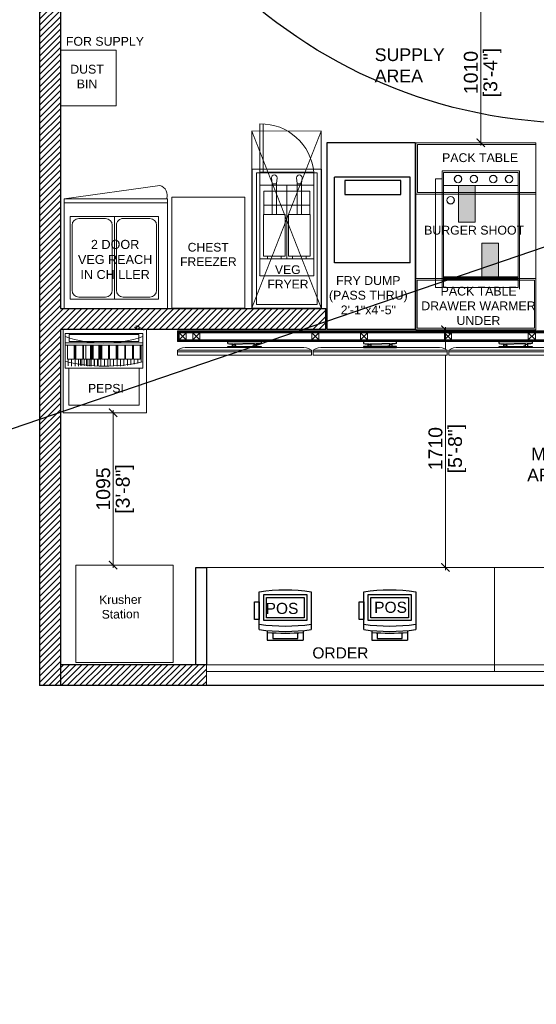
# Model space of a CAD drawing. Header units: millimetres. Extents: x -39166 to 36719, y -31650 to 11510.
# Tile 21 of 38: x -910 to 2808, y -3967 to 3119. Entities that reach past the tile are written whole.
import ezdxf

# ---------------------------------------------------------------- set-up
doc = ezdxf.new("R2010")
doc.units = ezdxf.units.MM
doc.header["$LTSCALE"] = 500
doc.header["$MEASUREMENT"] = 0
doc.header["$PDMODE"] = 35
doc.header["$PDSIZE"] = -9
for name, pattern in [('CONTINOUS', [0]), ('DASHED2', [0.375, 0.25, -0.125]), ('DOT2', [0.125, 0, -0.125]), ('HIDDEN', [0.375, 0.25, -0.125])]:
    doc.linetypes.add(name, pattern=pattern)
for name, color, linetype, lineweight in [('01_TEXT', 7, 'Continuous', 5), ('02_EQUIPMENT', 124, 'Continuous', 0), ('02_EQUIPMENT-TEXT', 7, 'Continuous', 0), ('02_EQUIPMENT-VEG', 106, 'Continuous', 0), ('A Counter', 7, 'Continuous', 5), ('DIM', 7, 'Continuous', 9), ('dmb', 251, 'CONTINOUS', 5), ('equipment', 124, 'Continuous', 0), ('Equipment Name', 7, 'Continuous', 5), ('TEXT', 7, 'Continuous', 9), ('TEXT-1', 7, 'Continuous', 5)]:
    doc.layers.add(name, color=color, linetype=linetype, lineweight=lineweight)
for name, color, linetype in [('elec fc text', 7, 'Continuous'), ('FINISHES', 5, 'Continuous'), ('VEG HOOD', 96, 'Continuous')]:
    doc.layers.add(name, color=color, linetype=linetype)
doc.styles.add('ARIAL', font='arial.ttf')
doc.styles.add('DIM_75', font='arial.ttf', dxfattribs={"height": 4.5})
doc.styles.get("Standard").update_dxf_attribs({"font": 'arial.ttf', "height": 100})
doc.dimstyles.new('FT-Mts', dxfattribs={"dimscale": 10, "dimtxt": 20, "dimasz": 6, "dimexe": 5, "dimexo": 5, "dimgap": 2, "dimtad": 0, "dimtoh": 1, "dimdec": 0, "dimzin": 9, "dimdsep": 46, "dimtxsty": 'Standard', "dimblk": 'ARCHTICK', "dimcen": 5, "dimdle": 2, "dimclrd": 256, "dimclre": 253, "dimclrt": 6, "dimadec": 0, "dimazin": 2, "dimtfac": 1, "dimtdec": 0, "dimtofl": 0, "dimtmove": 0, "dimatfit": 3, "dimfxl": 0, "dimtolj": 1, "dimtzin": 0, "dimlwd": -1, "dimlwe": 0, "dimarcsym": 0})

# ---------------------------------------------------------------- blocks, each defined once
blk = doc.blocks.new('VEG FRYER')
for p, q in [((-17.78, 39.11), (-17.78, 53.04)), ((-16.78, 39.11), (-16.78, 53.04)), ((-1.23, 38.96), (-18.77, 38.96)), ((-18.77, 38.96), (-18.77, 1)), ((-17.93, 38.96), (-17.93, 38.96)), ((-17.78, 9.26), (-17.78, 39.11)), ((-17.78, 39.11), (-2.23, 39.11)), ((-14.43, 37.55), (-14.22, 35.89)), ((-12.82, 37.55), (-13.03, 35.89)), ((-7.22, 37.55), (-7, 35.89)), ((-5.6, 37.55), (-5.82, 35.89)), ((-2.23, 39.11), (-2.23, 9.26)), ((-1.23, 1), (-1.23, 38.96)), ((-2.23, 35.37), (-17.78, 35.37)), ((-14.22, 26.91), (-14.22, 35.89)), ((-14.22, 35.82), (-13.03, 35.82)), ((-13.03, 26.91), (-13.03, 35.89)), ((-10, 14.22), (-10, 35.37)), ((-7, 26.91), (-7, 35.89)), ((-7, 35.82), (-5.82, 35.82)), ((-5.82, 26.91), (-5.82, 35.89)), ((-16.66, 33.63), (-3.35, 33.63)), ((-16.66, 33.63), (-16.66, 26.91)), ((-3.35, 33.63), (-3.35, 26.91)), ((-16.66, 29.65), (-3.35, 29.65)), ((-10.48, 26.91), (-16.74, 26.91)), ((-16.74, 26.91), (-16.74, 14.97)), ((-10.48, 26.91), (-10.48, 14.97)), ((-3.27, 26.91), (-9.52, 26.91)), ((-9.52, 26.91), (-9.52, 14.97)), ((-3.27, 26.91), (-3.27, 14.97)), ((-2.23, 14.22), (-17.78, 14.22)), ((-10.48, 14.97), (-16.74, 14.97)), ((-15.6, 14.22), (-15.6, 14.97)), ((-11.62, 14.22), (-15.6, 14.22)), ((-11.62, 14.22), (-11.62, 14.97)), ((-3.27, 14.97), (-9.52, 14.97)), ((-8.38, 14.22), (-8.38, 14.97)), ((-4.4, 14.22), (-8.38, 14.22)), ((-4.4, 14.22), (-4.4, 14.97)), ((-17.93, 9.26), (-17.93, 9.26)), ((-2.23, 9.26), (-17.78, 9.26)), ((-18.77, 1), (-1.23, 1))]:
    blk.add_line(p, q)
blk.add_lwpolyline([(-20, 0), (0, 0), (0, 40), (-20, 40)], close=True)
for centre, radius, start, end in [((-17.55, 37.65), 15.4, 5.4381, 90.8412), ((-13.63, 37.55), 0.808, 0, 180), ((-6.41, 37.55), 0.808, 0, 180)]:
    blk.add_arc(centre, radius, start, end)
at = {"layer": '02_EQUIPMENT-TEXT', "insert": (-22.36, 12.32), "char_height": 2.5, "width": 25.0146, "attachment_point": 1}
blk.add_mtext('{\\W9.209687; }VEG\\P{\\W6.961005; }FRYER', dxfattribs=at)
blk = doc.blocks.new('CHEST FREEZER')
blk.add_lwpolyline([(-21, 32), (0, 32), (0, 0), (-21, 0)], close=True)
at = {"layer": '02_EQUIPMENT-TEXT', "insert": (-23.13, 18.82), "char_height": 2.5, "width": 25.0146, "attachment_point": 1}
blk.add_mtext('{\\W6.916189; }CHEST\\P{\\W4.661356; }FREEZER', dxfattribs=at)
blk = doc.blocks.new('VEG IN CHILLER')
for p, q in [((-29.77, 0), (0, 0)), ((-29.77, -30.46), (-29.77, 0)), ((0, 0), (0, -30.46)), ((-14.48, -2.75), (-27.23, -2.75)), ((-27.23, -2.75), (-27.23, -26.53)), ((-1.73, -2.75), (-14.48, -2.75)), ((-14.48, -2.75), (-14.48, -26.53)), ((-14.48, -26.53), (-14.48, -2.75)), ((-1.73, -26.53), (-1.73, -2.75)), ((-26.64, -5.3), (-26.64, -23.98)), ((-17.03, -3.33), (-24.68, -3.33)), ((-15.07, -23.98), (-15.07, -5.3)), ((-13.89, -5.3), (-13.89, -23.98)), ((-4.28, -3.33), (-11.93, -3.33)), ((-2.32, -23.98), (-2.32, -5.3)), ((-27.23, -26.53), (-14.48, -26.53)), ((-24.68, -25.95), (-17.03, -25.95)), ((-14.48, -26.53), (-1.73, -26.53)), ((-11.93, -25.95), (-4.28, -25.95)), ((-29.77, -30.46), (0, -30.46)), ((-29.77, -31.59), (-29.77, -30.46)), ((0, -30.46), (-29.77, -30.46)), ((0, -30.46), (0, -31.59)), ((0, -31.59), (-29.77, -31.59)), ((-27.6, -35.43), (0, -31.59))]:
    blk.add_line(p, q)
for centre, radius, start, end in [((-24.68, -5.3), 1.96, 90, 180), ((-17.03, -5.3), 1.96, 0, 90), ((-11.93, -5.3), 1.96, 90, 180), ((-4.28, -5.3), 1.96, 0, 90), ((-24.68, -23.98), 1.96, 180, 270), ((-17.03, -23.98), 1.96, 270, 0), ((-11.93, -23.98), 1.96, 180, 270), ((-4.28, -23.98), 1.96, 270, 360), ((-26.82, -32.67), 2.87, 157.912, 254.1011)]:
    blk.add_arc(centre, radius, start, end)
blk = doc.blocks.new('*U33')
at = {"color": 0, "linetype": 'HIDDEN', "lineweight": -2, "ltscale": 0.05, "const_width": 0.25, "elevation": 0}
blk.add_lwpolyline([(125.13, -0.13), (105.13, -0.13), (105.13, 50.9), (125.13, 50.9)], close=True, dxfattribs=at)
for points in [[(105.13, 50.9), (125.13, -0.1)], [(105.13, -0.1), (125.13, 50.9)]]:
    blk.add_lwpolyline(points, dxfattribs=at)
blk = doc.blocks.new('pos')
for p, q in [((26820.77, -5572.86), (26831.27, -5572.86)), ((26831.54, -5575.11), (26834.22, -5575.11)), ((26834.22, -5585.11), (26834.22, -5575.11)), ((26831.54, -5585.11), (26834.22, -5585.11)), ((26831.27, -5587.36), (26820.77, -5587.36)), ((26823.48, -5587.36), (26820.77, -5587.36)), ((26823.48, -5588.66), (26823.48, -5587.36)), ((26828.48, -5588.66), (26823.48, -5588.66)), ((26828.48, -5587.36), (26828.48, -5588.66))]:
    blk.add_line(p, q)
for points in [[(26828.77, -5574.11), (26828.77, -5586.11), (26821.52, -5586.11), (26821.52, -5574.11)], [(26828.02, -5574.86), (26828.02, -5585.36), (26822.27, -5585.36), (26822.27, -5574.86)], [(26828.48, -5587.36), (26828.48, -5588.66), (26823.48, -5588.66), (26823.48, -5587.36)]]:
    blk.add_lwpolyline(points, close=True)
blk.add_lwpolyline([(26832.08, -5583.61), (26833.72, -5583.61), (26833.72, -5576.61), (26832.08, -5576.61)])
for centre, radius, start, end in [((26873.09, -5580.11), 52.81, 172.1096, 187.8904), ((26777.46, -5580.11), 52.81, 352.1096, 7.8904), ((26778.96, -5580.11), 52.81, 352.1096, 7.8904), ((26778.96, -5580.11), 53.31, 354.6185, 5.3815)]:
    blk.add_arc(centre, radius, start, end)
blk = doc.blocks.new('A$C331E6D67')
at = {"linetype": 'DASHED2', "lineweight": 25}
for p, q in [((1.47, 18.92, 0), (1.47, 43.15, 0)), ((1.47, 43.15, 0), (22.92, 43.15, 0)), ((22.92, 18.92, 0), (22.92, 43.15, 0)), ((1.47, 18.92, 0), (22.92, 18.92, 0))]:
    blk.add_line(p, q, dxfattribs=at)
at = {"linetype": 'Continuous', "lineweight": 25, "elevation": 0}
blk.add_lwpolyline([(25, 53), (0, 53), (0, 0), (25, 0)], close=True, dxfattribs=at)
at = {"linetype": 'DASHED2', "lineweight": 25, "elevation": 0}
blk.add_lwpolyline([(19.99, 42.22), (19.99, 38.25), (4.1, 38.25), (4.1, 42.22)], close=True, dxfattribs=at)
blk = doc.blocks.new('BURGER SHOOT')
h = blk.add_hatch(color=5)
h.dxf.hatch_style = 1
h.paths.add_polyline_path([(-21.91, 40.92), (-17.21, 40.92), (-17.21, 30.54), (-21.91, 30.54)])
h = blk.add_hatch(color=5)
h.dxf.hatch_style = 1
h.paths.add_polyline_path([(-15.31, 24.52), (-10.61, 24.52), (-10.61, 14.15), (-15.31, 14.15)])
for p, q in [((-33.52, 38.94), (-33.52, 52.5)), ((-33.52, 52.5), (0.02, 52.5)), ((-26.59, 45.06), (-4.59, 45.06)), ((-26.59, 45.06), (-26.59, 11.99)), ((-4.59, 45.06), (-4.59, 11.51)), ((-28.48, 11.99), (-28.48, 42.81)), ((-28.48, 42.81), (-26.59, 42.81)), ((-26.14, 44.61), (-5.05, 44.61)), ((-26.14, 44.61), (-26.14, 11.97)), ((-5.05, 44.61), (-5.05, 11.97)), ((-26.14, 40.92), (-5.05, 40.92)), ((-21.91, 40.92), (-17.21, 40.92)), ((-21.91, 30.54), (-21.91, 40.92)), ((-17.21, 40.92), (-17.21, 30.54)), ((0.02, 38.44), (-34, 38.44)), ((0.02, 38.94), (-33.52, 38.94)), ((-17.21, 30.54), (-21.91, 30.54)), ((-15.31, 24.52), (-10.61, 24.52)), ((-15.31, 14.15), (-15.31, 24.52)), ((-10.61, 24.52), (-10.61, 14.15)), ((0.02, 14.56), (-34.02, 14.56)), ((-0.39, 14.06), (-33.61, 14.06)), ((-33.61, 14.06), (-33.61, 0.5)), ((-26.14, 15.04), (-5.05, 15.04)), ((-26.14, 14.71), (-5.05, 14.71)), ((-26.14, 14.25), (-5.05, 14.25)), ((-26.14, 14.06), (-5.05, 14.06)), ((-10.61, 14.15), (-15.31, 14.15)), ((-0.39, 14.06), (-0.39, 0.5)), ((-26.59, 11.99), (-28.48, 11.99)), ((-26.14, 11.97), (-5.05, 11.97)), ((-33.61, 0.5), (-0.39, 0.5))]:
    blk.add_line(p, q)
blk.add_lwpolyline([(-34, 53), (0, 53), (0, 0), (-34, 0)], close=True)
for centre, radius in [((-22.05, 42.71), 1.07), ((-22.05, 42.71), 1.03), ((-17.56, 42.71), 1.07), ((-17.56, 42.71), 1.03), ((-12.08, 42.71), 1.07), ((-12.08, 42.71), 1.03), ((-7.59, 42.71), 1.07), ((-7.59, 42.71), 1.03), ((-24.16, 36.71), 1.07), ((-24.16, 36.71), 1.03)]:
    blk.add_circle(centre, radius)
at = {"layer": '02_EQUIPMENT-TEXT', "char_height": 2.5, "attachment_point": 1}
for s, insert, width in [('{\\W1.66277; }     PACK TABLE', (-33.03, 50.02), 29.4358), ('{\\W0.105652; } BURGER SHOOT', (-32.75, 29.47), 29.4358), ('{\\W8.473005; }PACK TABLE\\P{\\W2.805166; }DRAWER WARMER\\P{\\W6.55241;  }UNDER', (-35.19, 12.21), 37.531)]:
    blk.add_mtext(s, dxfattribs=dict(at, insert=insert, width=width))
blk = doc.blocks.new('PEPSI')
at = {"layer": '02_EQUIPMENT'}
for p, q in [((-23.42, 22.81), (-0.99, 22.81)), ((-23.42, 22.81), (-23.42, 12.83)), ((-2.79, 24.59), (-3.49, 24.67)), ((-2.82, 24.27), (-3.21, 24.31)), ((-2.75, 24.91), (-3.15, 24.95)), ((-2.84, 24.11), (-2.74, 25.04)), ((-0.99, 22.81), (-0.99, 12.83)), ((-0.99, 20.11), (-23.42, 20.11)), ((-2.2, 22.52), (-22.2, 22.52)), ((-22.2, 20.54), (-22.2, 22.52)), ((-22.2, 20.54), (-2.2, 20.54)), ((-2.2, 20.54), (-2.2, 22.52)), ((-0.99, 19.51), (-23.42, 19.51)), ((-23.42, 19.51), (-0.99, 19.51)), ((-22.73, 15.42), (-22.73, 19.51)), ((-20.75, 15.42), (-20.75, 19.51)), ((-20.53, 13.44), (-20.53, 19.51)), ((-20.31, 15.42), (-20.31, 19.51)), ((-18.33, 15.42), (-18.33, 19.51)), ((-18.09, 15.42), (-18.09, 19.51)), ((-17.47, 15.42), (-17.47, 19.51)), ((-16.11, 15.42), (-16.11, 19.51)), ((-15.89, 13.44), (-15.89, 19.51)), ((-15.67, 15.42), (-15.67, 19.51)), ((-15.49, 15.42), (-15.49, 19.51)), ((-15.27, 15.42), (-15.27, 19.51)), ((-13.69, 15.42), (-13.69, 19.51)), ((-13.45, 15.42), (-13.45, 19.51)), ((-13.29, 15.42), (-13.29, 19.51)), ((-13.07, 13.44), (-13.07, 19.51)), ((-12.85, 15.42), (-12.85, 19.51)), ((-10.87, 15.42), (-10.87, 19.51)), ((-10.63, 15.42), (-10.63, 19.51)), ((-8.65, 15.42), (-8.65, 19.51)), ((-8.43, 13.44), (-8.43, 19.51)), ((-8.21, 15.42), (-8.21, 19.51)), ((-6.23, 15.42), (-6.23, 19.51)), ((-5.99, 15.42), (-5.99, 19.51)), ((-4.01, 15.42), (-4.01, 19.51)), ((-3.73, 15.42), (-3.73, 19.51)), ((-1.75, 19.51), (-1.75, 15.42)), ((-1.49, 14.54), (-1.49, 19.51)), ((-1.49, 14.54), (-1.49, 19.51)), ((-22.73, 15.42), (-20.75, 15.42)), ((-22.51, 13.55), (-22.51, 15.42)), ((-21.52, 13.47), (-21.52, 15.42)), ((-18.33, 15.42), (-20.31, 15.42)), ((-19.54, 13.45), (-19.54, 15.42)), ((-18.92, 13.62), (-18.92, 15.42)), ((-18.92, 13.93), (-18.92, 15.42)), ((-18.55, 13.51), (-18.55, 15.42)), ((-18.09, 15.42), (-16.11, 15.42)), ((-17.87, 13.55), (-17.87, 15.42)), ((-17.47, 15.42), (-15.49, 15.42)), ((-17.47, 15.42), (-13.45, 15.42)), ((-17.25, 13.55), (-17.25, 15.42)), ((-16.88, 13.47), (-16.88, 15.42)), ((-16.26, 13.47), (-16.26, 15.42)), ((-13.69, 15.42), (-15.67, 15.42)), ((-15.27, 15.42), (-13.29, 15.42)), ((-15.05, 13.55), (-15.05, 15.42)), ((-14.9, 13.45), (-14.9, 15.42)), ((-14.06, 13.47), (-14.06, 15.42)), ((-13.91, 13.51), (-13.91, 15.42)), ((-10.87, 15.42), (-12.85, 15.42)), ((-12.08, 13.45), (-12.08, 15.42)), ((-11.08, 13.51), (-11.08, 15.42)), ((-10.63, 15.42), (-8.65, 15.42)), ((-10.41, 13.55), (-10.41, 15.42)), ((-9.42, 13.47), (-9.42, 15.42)), ((-6.23, 15.42), (-8.21, 15.42)), ((-7.44, 13.45), (-7.44, 15.42)), ((-6.45, 13.51), (-6.45, 15.42)), ((-4.01, 15.42), (-5.99, 15.42)), ((-5.45, 13.62), (-5.45, 15.42)), ((-5.45, 13.93), (-5.45, 15.42)), ((-4.46, 13.77), (-4.46, 15.42)), ((-1.75, 15.42), (-3.73, 15.42)), ((-3.47, 13.98), (-3.47, 15.42)), ((-2.48, 14.23), (-2.48, 15.42)), ((-0.99, 12.83), (-23.42, 12.83)), ((-22.34, 12.83), (-22.34, 2.23)), ((-2.06, 12.83), (-2.06, 2.23)), ((-2.06, 2.23), (-22.34, 2.23))]:
    blk.add_line(p, q, dxfattribs=at)
blk.add_lwpolyline([(0, 0), (-24, 0), (-24, 24), (0, 24)], close=True, dxfattribs=at)
for centre, radius, start, end in [((-2.71, 25.3), 1.2, 264.0542, 278.5476), ((-2.86, 23.85), 1.2, 69.5608, 84.0542), ((-2.66, 24.94), 0.825, 278.5476, 296.0209), ((-2.73, 24.2), 0.825, 52.0875, 69.5608), ((-2.54, 24.7), 0.557, 296.0209, 320.4804), ((-2.57, 24.41), 0.557, 27.628, 52.0875), ((-2.34, 24.53), 0.3, 320.4804, 354.0542), ((-2.34, 24.53), 0.3, 354.0542, 27.628), ((-2.06, 22.75), 1.75, 36.852, 89.4417), ((-12.2, 55.38), 35.28, 251.4696, 288.5304), ((-11.92, 60.92), 47.48, 255.9949, 283.3128)]:
    blk.add_arc(centre, radius, start, end, dxfattribs=at)
at = {"layer": '02_EQUIPMENT-TEXT', "insert": (-24.44, 8.32, 0), "char_height": 2.5, "width": 25.0146, "attachment_point": 1}
blk.add_mtext('{\\W7.888949; }PEPSI', dxfattribs=at)
blk = doc.blocks.new('_ArchTick')
at = {"color": 0, "linetype": 'ByBlock', "const_width": 0.15}
blk.add_lwpolyline([(-0.5, -0.5), (0.5, 0.5)], dxfattribs=at)
blk = doc.blocks.new('*D52')
at = {"layer": 'DEFPOINTS', "color": 0}
for p in [(2188.5, 887, 0), (2154, -823), (2188.5, -823)]:
    blk.add_point(p, dxfattribs=at)
at = {"layer": 'DIM', "color": 253, "linetype": 'DOT2', "lineweight": 0}
for p, q in [((2138.5, 887), (2104, 887)), ((2138.5, -823), (2104, -823))]:
    blk.add_line(p, q, dxfattribs=at)
at = {"layer": 'DIM'}
blk.add_line((2154, 907), (2154, -843), dxfattribs=at)
at = {"layer": 'DIM', "xscale": 60, "yscale": 60, "zscale": 60}
for p, rotation in [((2154, 887), 90), ((2154, -823), 270)]:
    blk.add_blockref('_ArchTick', p, dxfattribs=dict(at, rotation=rotation))
at = {"layer": 'DIM', "color": 0, "char_height": 100, "attachment_point": 5, "rotation": 90}
for s, insert in [('\\A1;[5\'-8"]', (2238.1, 32)), ('\\A1;1710', (2082.9, 32))]:
    blk.add_mtext(s, dxfattribs=dict(at, insert=insert))
blk = doc.blocks.new('fnn')
blk.add_wipeout([(91721.24, -84295.82), (91730.62, -84295.82), (91730.62, -84296.35), (91730.2, -84296.47), (91729.21, -84296.47), (91729.21, -84296.55), (91729.23, -84296.57), (91729.23, -84296.5), (91729.31, -84296.5), (91729.31, -84297.25), (91730.62, -84297.25), (91730.62, -84297.53), (91742, -84297.53), (91742.27, -84297.51), (91742.49, -84297.51), (91742.86, -84297.52), (91743.09, -84297.55), (91743.4, -84297.6), (91743.87, -84297.73), (91744.35, -84297.92), (91744.74, -84298.12), (91744.93, -84298.24), (91744.93, -84299.71), (91706.93, -84299.71), (91706.93, -84298.24), (91707.21, -84298.07), (91707.5, -84297.92), (91707.67, -84297.85), (91708.06, -84297.71), (91708.26, -84297.65), (91708.63, -84297.57), (91708.89, -84297.53), (91709.14, -84297.51), (91709.37, -84297.51), (91709.71, -84297.52), (91709.86, -84297.53), (91721.24, -84297.53), (91721.24, -84297.25), (91722.55, -84297.25), (91722.55, -84296.5), (91722.65, -84296.5), (91722.65, -84296.47), (91721.66, -84296.47), (91721.24, -84296.35)])
at = {"layer": 'dmb', "color": 0, "lineweight": 30}
for p, q in [((91730.62, -84295.82), (91721.24, -84295.82)), ((91721.24, -84295.82), (91721.24, -84296.35)), ((91730.62, -84296.35), (91730.62, -84295.82))]:
    blk.add_line(p, q, dxfattribs=at)
at = {"layer": 'dmb', "color": 0}
blk.add_line((91709.86, -84297.53), (91742, -84297.53), dxfattribs=at)
at = {"layer": 'dmb', "color": 0, "lineweight": 30}
for points in [[(91721.24, -84296.35), (91721.66, -84296.47), (91722.65, -84296.47), (91722.65, -84296.55), (91722.77, -84296.55), (91722.77, -84296.6), (91722.65, -84296.6), (91722.65, -84296.67), (91723.12, -84296.67), (91723.12, -84296.6), (91723.03, -84296.6), (91723.03, -84296.55), (91723.12, -84296.55), (91723.12, -84296.47), (91726.38, -84296.47)], [(91722.55, -84297.25), (91722.55, -84296.5), (91722.63, -84296.5), (91722.63, -84296.57), (91722.76, -84296.57), (91722.76, -84296.59), (91722.63, -84296.59), (91722.63, -84296.68), (91723.14, -84296.68), (91723.14, -84296.6), (91723.04, -84296.6), (91723.04, -84296.56), (91723.14, -84296.56), (91723.14, -84296.48), (91723.29, -84296.48), (91723.29, -84297.16), (91723.7, -84297.16), (91723.7, -84297.25), (91722.55, -84297.25)], [(91730.62, -84296.35), (91730.2, -84296.47), (91729.21, -84296.47), (91729.21, -84296.55), (91729.09, -84296.55), (91729.09, -84296.6), (91729.21, -84296.6), (91729.21, -84296.67), (91728.75, -84296.67), (91728.75, -84296.6), (91728.83, -84296.6), (91728.83, -84296.55), (91728.75, -84296.55), (91728.75, -84296.47), (91726.46, -84296.47)], [(91729.31, -84297.25), (91729.31, -84296.5), (91729.23, -84296.5), (91729.23, -84296.57), (91729.1, -84296.57), (91729.1, -84296.59), (91729.23, -84296.59), (91729.23, -84296.68), (91728.73, -84296.68), (91728.73, -84296.6), (91728.82, -84296.6), (91728.82, -84296.56), (91728.73, -84296.56), (91728.73, -84296.48), (91728.57, -84296.48), (91728.57, -84297.16), (91728.16, -84297.16), (91728.16, -84297.25), (91729.31, -84297.25)]]:
    blk.add_lwpolyline(points, dxfattribs=at)
blk.add_lwpolyline([(91721.24, -84297.53), (91730.62, -84297.53), (91730.62, -84297.25), (91721.24, -84297.25)], close=True, dxfattribs=at)
at = {"layer": 'dmb', "color": 0}
for points in [[(91706.93, -84298.24), (91744.93, -84298.24), (91744.93, -84298.73), (91706.93, -84298.73)], [(91744.93, -84298.73), (91744.93, -84299.71), (91706.93, -84299.71), (91706.93, -84298.73)]]:
    blk.add_lwpolyline(points, close=True, dxfattribs=at)
for centre, start, end in [((91709.37, -84301.92), 83.6436, 123.5886), ((91742.49, -84301.92), 56.4114, 96.3564)]:
    blk.add_arc(centre, 4.42, start, end, dxfattribs=at)
blk = doc.blocks.new('dmbbbb1111')
at = {"layer": 'dmb'}
h = blk.add_hatch(dxfattribs=at)
h.set_pattern_fill('ANSI31', color=256, angle=90)
h.set_pattern_definition([(135, (10819.77598, 42650.71772), (-0.08838834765, -0.08838834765), [])])
h.paths.add_polyline_path([(81423.79, 27951.55), (81423.79, 27953.55), (81271.48, 27953.55), (81271.48, 27951.55)], flags=16)
h.paths.add_polyline_path([(81424.29, 27951.05), (81424.29, 27954.05), (81270.98, 27954.05), (81270.98, 27951.05)])
at = {"layer": 'dmb', "elevation": 0}
for points in [[(81348.64, 27953.55), (81346.64, 27953.55), (81346.64, 27951.55), (81348.64, 27951.55)], [(81386.21, 27953.55), (81384.21, 27953.55), (81384.21, 27951.55), (81386.21, 27951.55)], [(81423.79, 27953.55), (81421.79, 27953.55), (81421.79, 27951.55), (81423.79, 27951.55)]]:
    blk.add_lwpolyline(points, close=True, dxfattribs=at)
for points in [[(81346.64, 27953.55), (81348.64, 27951.55)], [(81348.64, 27953.55), (81346.64, 27951.55)], [(81384.21, 27953.55), (81386.21, 27951.55)], [(81386.21, 27953.55), (81384.21, 27951.55)], [(81421.79, 27953.55), (81423.79, 27951.55)], [(81423.79, 27953.55), (81421.79, 27951.55)]]:
    blk.add_lwpolyline(points, dxfattribs=at)
at = {"layer": 'dmb', "xscale": -1}
blk.add_blockref('fnn', (173015.91, 112246.87, 0), dxfattribs=at)
at = {"layer": 'dmb', "elevation": 0}
for points in [[(81424.29, 27951.05), (81424.29, 27954.05), (81270.98, 27954.05), (81270.98, 27951.05)], [(81423.79, 27951.55), (81423.79, 27953.55), (81271.48, 27953.55), (81271.48, 27951.55)], [(81271.48, 27953.55), (81273.48, 27953.55), (81273.48, 27951.55), (81271.48, 27951.55)], [(81275.33, 27953.55), (81277.33, 27953.55), (81277.33, 27951.55), (81275.33, 27951.55)], [(81311.06, 27953.55), (81309.06, 27953.55), (81309.06, 27951.55), (81311.06, 27951.55)]]:
    blk.add_lwpolyline(points, close=True, dxfattribs=at)
for points in [[(81273.48, 27953.55), (81271.48, 27951.55)], [(81271.48, 27953.55), (81273.48, 27951.55)], [(81277.33, 27953.55), (81275.33, 27951.55)], [(81275.33, 27953.55), (81277.33, 27951.55)], [(81309.06, 27953.55), (81311.06, 27951.55)], [(81311.06, 27953.55), (81309.06, 27951.55)]]:
    blk.add_lwpolyline(points, dxfattribs=at)
at = {"layer": 'dmb'}
blk.add_blockref('fnn', (-10397.51, 112246.87, 0), dxfattribs=at)
at = {"layer": 'dmb', "elevation": 0}
blk.add_lwpolyline([(81324.87, 27953.55), (81322.87, 27953.55), (81322.87, 27951.55), (81324.87, 27951.55)], close=True, dxfattribs=at)
for points in [[(81322.87, 27953.55), (81324.87, 27951.55)], [(81324.87, 27953.55), (81322.87, 27951.55)]]:
    blk.add_lwpolyline(points, dxfattribs=at)
at = {"layer": 'dmb', "xscale": -1}
blk.add_blockref('fnn', (173092.79, 112246.87, 0), dxfattribs=at)
at = {"layer": 'dmb', "elevation": 0}
blk.add_lwpolyline([(81372.41, 27953.55), (81370.41, 27953.55), (81370.41, 27951.55), (81372.41, 27951.55)], close=True, dxfattribs=at)
for points in [[(81370.41, 27953.55), (81372.41, 27951.55)], [(81372.41, 27953.55), (81370.41, 27951.55)]]:
    blk.add_lwpolyline(points, dxfattribs=at)
at = {"layer": 'dmb'}
blk.add_blockref('fnn', (-10320.64, 112246.87, 0), dxfattribs=at)
at = {"layer": 'dmb', "elevation": 0}
blk.add_lwpolyline([(81419.95, 27953.55), (81417.95, 27953.55), (81417.95, 27951.55), (81419.95, 27951.55)], close=True, dxfattribs=at)
for points in [[(81417.95, 27953.55), (81419.95, 27951.55)], [(81419.95, 27953.55), (81417.95, 27951.55)]]:
    blk.add_lwpolyline(points, dxfattribs=at)
at = {"layer": 'TEXT', "insert": (81440.14, 27939.66, 0), "char_height": 2.3, "width": 51.3124, "attachment_point": 9}
blk.add_mtext('43 inch DMB \\P(O4 nos.)', dxfattribs=at)
blk = doc.blocks.new('*D58')
at = {"layer": 'DEFPOINTS', "color": 0}
for p in [(2452, 3243.7), (2408.5, 2233.3), (2452.1, 2233.3, 0)]:
    blk.add_point(p, dxfattribs=at)
at = {"layer": 'DIM'}
blk.add_line((2408.5, 3263.7), (2408.5, 2213.3), dxfattribs=at)
at = {"layer": 'DIM', "color": 253, "linetype": 'DOT2', "lineweight": 0}
for p, q in [((2402, 3243.7), (2358.5, 3243.7)), ((2402.1, 2233.3), (2358.5, 2233.3))]:
    blk.add_line(p, q, dxfattribs=at)
at = {"layer": 'DIM', "xscale": 60, "yscale": 60, "zscale": 60}
for p, rotation in [((2408.5, 3243.7), 90), ((2408.5, 2233.3), 270)]:
    blk.add_blockref('_ArchTick', p, dxfattribs=dict(at, rotation=rotation))
at = {"layer": 'DIM', "color": 0, "char_height": 100, "attachment_point": 5, "rotation": 90}
for s, insert in [('\\A1;[3\'-4"]', (2492.6, 2738.5)), ('\\A1;1010', (2337.4, 2738.5))]:
    blk.add_mtext(s, dxfattribs=dict(at, insert=insert))
blk = doc.blocks.new('*D100')
at = {"layer": 'DEFPOINTS', "color": 0}
for p in [(-298.5, 289.5), (-298.5, -806.5), (-237.5, -806.5)]:
    blk.add_point(p, dxfattribs=at)
at = {"layer": 'DIM', "color": 253, "linetype": 'DOT2', "lineweight": 0}
for p, q in [((-248.5, 289.5), (-187.5, 289.5)), ((-248.5, -806.5), (-187.5, -806.5))]:
    blk.add_line(p, q, dxfattribs=at)
at = {"layer": 'DIM'}
blk.add_line((-237.5, 309.5), (-237.5, -826.5), dxfattribs=at)
at = {"layer": 'DIM', "xscale": 60, "yscale": 60, "zscale": 60}
for p, rotation in [((-237.5, 289.5), 90), ((-237.5, -806.5), 270)]:
    blk.add_blockref('_ArchTick', p, dxfattribs=dict(at, rotation=rotation))
at = {"layer": 'DIM', "color": 0, "char_height": 100, "attachment_point": 5, "rotation": 90}
for s, insert in [('\\A1;1095', (-308.6, -258.5)), ('\\A1;[3\'-8"]', (-153.4, -258.5))]:
    blk.add_mtext(s, dxfattribs=dict(at, insert=insert))

msp = doc.modelspace()

# ---------------------------------------------------------------- hatches: boundary and pattern name
at = {"layer": 'TEXT-1', "ltscale": 0.05}
h = msp.add_hatch(dxfattribs=at)
h.set_pattern_fill('ANSI31', color=251, scale=250)
h.paths.add_polyline_path([(3220.92, 10677.01), (-2129.08, 10677.01), (-2129.08, 5339.51), (-766.58, 5339.51), (-766.58, -1672.99), (7783.42, -1672.99), (7783.42, 1702.01), (5945.92, 1702.01), (5945.92, 5652.01), (5170.92, 5652.01), (5170.92, 10677.01), (4120.92, 10677.01), (4120.92, 10527.01), (5020.92, 10527.01), (5020.92, 5502.01), (5795.92, 5502.01), (5795.92, 4227.01), (5795.92, 4077.01), (5795.92, 1552.01), (7633.42, 1552.01), (7633.42, -622.99), (7633.42, -772.99), (7633.42, -1522.99), (4583.42, -1522.99), (4583.42, -1672.99), (433.42, -1672.99), (433.42, -1522.99), (358.42, -1522.99), (-616.58, -1522.99), (-616.58, 889.51), (1292.91, 889.51), (1292.93, 1039.51), (-616.58, 1039.51), (-616.58, 4164.51), (3833.42, 4164.51), (3833.42, 4314.51), (-616.58, 4314.51), (-616.58, 5489.51), (-1979.08, 5489.51), (-1979.08, 7227.01), (-1979.08, 7377.01), (-1979.08, 10527.01), (-179.08, 10527.01), (-29.08, 10527.01), (3220.92, 10527.01)])

# ---------------------------------------------------------------- linework, layer by layer
for p, q in [((-766.58, 5339.51), (-766.58, -1672.99)), ((-616.58, 4164.51), (-616.58, 1039.51)), ((-616.58, 1039.51), (1292.92, 1039.51)), ((1292.92, 1039.51), (1292.92, 889.51)), ((1292.92, 889.51), (1292.92, 1039.51)), ((-616.58, 889.51), (-616.58, -1672.99)), ((1292.92, 889.51), (-616.58, 889.51)), ((433.42, -1522.99), (-616.58, -1522.99)), ((7783.42, -1672.99), (-766.58, -1672.99))]:
    msp.add_line(p, q)
at = {"ltscale": 0.05}
msp.add_circle((3119.5, 6013.5), 3640.23, dxfattribs=at)
at = {"layer": '02_EQUIPMENT'}
msp.add_lwpolyline([(-505.78, -1506.53), (194.22, -1506.53), (194.22, -806.53), (-505.78, -806.53)], close=True, dxfattribs=at)
at = {"layer": 'A Counter', "ltscale": 5}
msp.add_line((4583.42, -1570.99), (433.42, -1570.99, 0), dxfattribs=at)
for points in [[(433.42, -822.99), (4583.42, -822.99), (4583.42, -1672.99), (433.42, -1672.99)], [(2508.42, -1570.99), (4583.42, -1570.99), (4583.42, -822.99), (2508.42, -822.99)]]:
    msp.add_lwpolyline(points, close=True, dxfattribs=at)
at = {"layer": 'equipment'}
msp.add_lwpolyline([(-616.59, 2499), (-216.59, 2498.97), (-216.57, 2898.97), (-616.57, 2899)], close=True, dxfattribs=at)
at = {"layer": 'FINISHES'}
msp.add_lwpolyline([(357.92, -822.99), (433.42, -822.99), (433.42, -1522.99), (357.92, -1522.99)], close=True, dxfattribs=at)

# ---------------------------------------------------------------- block references
at = {"layer": '02_EQUIPMENT', "xscale": 25, "yscale": 25, "zscale": 25}
msp.add_blockref('PEPSI', (1.5, 289.51), dxfattribs=at)
at = {"layer": '02_EQUIPMENT-VEG', "xscale": 25, "yscale": 25, "zscale": 25}
for name, p in [('VEG FRYER', (1262.81, 1042.98)), ('CHEST FREEZER', (709.22, 1042.1))]:
    msp.add_blockref(name, p, dxfattribs=at)
at = {"layer": '02_EQUIPMENT-VEG', "xscale": 25, "yscale": 25, "zscale": 25, "rotation": 179.9999999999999}
msp.add_blockref('VEG IN CHILLER', (-591.07, 1039.51), dxfattribs=at)
at = {"layer": 'elec fc text', "color": 0, "xscale": 25.79476272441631, "yscale": 25.79476272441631, "zscale": 25.79476272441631, "rotation": 270}
for p in [(144938.79, 690835.72), (145690.64, 690835.72)]:
    msp.add_blockref('pos', p, dxfattribs=at)
at = {"layer": 'equipment', "yscale": 25.4, "zscale": 25.4}
for name, p, xscale, rotation in [('A$C331E6D67', (1937.42, 889.56, 0), -25.4, 0.00384388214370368), ('BURGER SHOOT', (2805.01, 887.08, 0), 25.4, 0.00384388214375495)]:
    msp.add_blockref(name, p, dxfattribs=dict(at, xscale=xscale, rotation=rotation))
at = {"layer": 'VEG HOOD', "xscale": 25, "yscale": 25, "zscale": 25}
msp.add_blockref('*U33', (-1868.02, 1045.41, 0), dxfattribs=at)

# ---------------------------------------------------------------- texts
at = {"layer": '01_TEXT', "ltscale": 10, "char_height": 80, "attachment_point": 5, "style": 'DIM_75'}
for s, insert, width in [('{\\fArial|b0|i0|c0|p34;\\C6;POS}', (977.9, -1118.51), 202.9144), ('{\\fArial|b0|i0|c0|p34;\\C6;POS}', (1759.38, -1110.51), 202.9144), ('ORDER', (1398.17, -1438.85), 902.1669)]:
    msp.add_mtext(s, dxfattribs=dict(at, insert=insert, width=width))
at = {"layer": '02_EQUIPMENT-TEXT', "insert": (-223.5, 1534), "char_height": 65, "width": 1665.776, "attachment_point": 2, "style": 'ARIAL'}
msp.add_mtext('\\pt195;2 DOOR \\PVEG REACH\\PIN CHILLER', dxfattribs=at)
at = {"layer": '02_EQUIPMENT-TEXT', "insert": (-185.69, -1023.76), "char_height": 62.472, "width": 878.5961, "attachment_point": 2, "rotation": 0.673394, "style": 'DIM_75'}
msp.add_mtext('Krusher \\PStation\\P', dxfattribs=at)
at = {"layer": 'Equipment Name', "rotation": 359.996156}
for s, insert, char_height, width, attachment_point in [('\\pt63.5;FOR SUPPLY', (-296.71, 2930.29), 63.5, 829.228, 8), ('SUPPLY \\PAREA', (1645.02, 2668.52), 91.44, 336.4766, 7), ('\\pt63.5;DUST\\PBIN', (-425.71, 2624.79), 63.5, 253.9853, 8), ('FRY DUMP\\P(PASS THRU)\\P2\'-1"x4\'-5"', (1599.15, 1273.45, 0), 63.5, 626.8928, 2), ('{\\W0.820314; }MOH \\PAREA', (2742, -204.5), 91.44, 336.4766, 7)]:
    msp.add_mtext(s, dxfattribs=dict(at, insert=insert, char_height=char_height, width=width, attachment_point=attachment_point))

# ---------------------------------------------------------------- dimensions: what is measured, and where the dimension line sits
at = {"layer": 'DIM'}
for base, p1, p2, picture, middle in [((2408.5, 2233.25), (2452, 3243.73), (2452.07, 2233.25, 0), '*D58', (2408.5, 2738.49)), ((2154, -822.99), (2188.49, 887.04, 0), (2188.49, -822.99), '*D52', (2154, 32.03)), ((-237.5, -806.53), (-298.5, 289.51), (-298.5, -806.53), '*D100', (-237.5, -258.51))]:
    dim = msp.add_linear_dim(base=base, p1=p1, p2=p2, angle=90, dimstyle='FT-Mts', override={"dimtxt": 8, "dimtad": 1, "dimtoh": 0, "dimrnd": 5, "dimpost": '\\X', "dimclrt": 0, "dimfxl": 2}, dxfattribs=at)
    dim.commit()
    dim.dimension.update_dxf_attribs({"geometry": picture, "text_midpoint": middle})

# ---------------------------------------------------------------- next in the draw order: block references
at = {"layer": 'dmb', "linetype": 'ByBlock', "xscale": 25.4, "yscale": 25.4, "zscale": 25.4, "rotation": 359.9961561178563}
msp.add_blockref('dmbbbb1111', (-2064105.48, -709015.41, -5.16), dxfattribs=at)

# ---------------------------------------------------------------- next in the draw order: linework, layer by layer
at = {"ltscale": 0.05}
msp.add_line((32204, 11510), (-13082, -3967), dxfattribs=at)
at = {"layer": 'TEXT-1', "ltscale": 0.05}
msp.add_lwpolyline([(-616.58, 4164.51), (-616.58, 1039.51), (1292.92, 1039.51), (1292.92, 889.51), (-616.58, 889.51), (-616.58, -1522.99), (7633.42, -1522.99), (7633.42, 1552.01), (5795.92, 1552.01), (5795.92, 4077.01)], dxfattribs=at)

doc.saveas('drawing.dxf')
